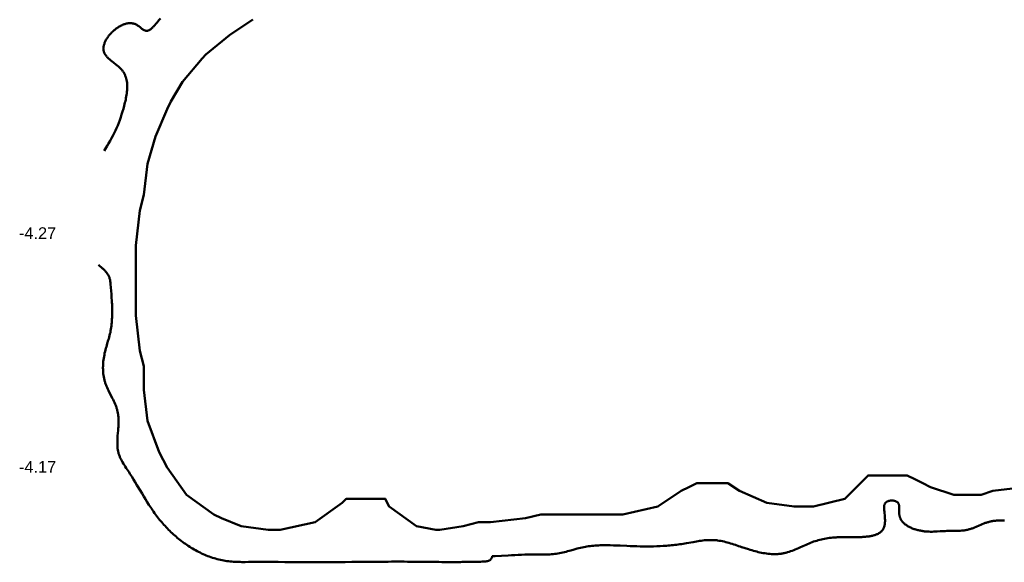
# Model space of a CAD drawing. Header units: metres. Extents: x 239209 to 240490, y 582227 to 583974.
# Tile 16 of 42: x 239300 to 239426, y 582895 to 582964. Entities that reach past the tile are written whole.
import ezdxf

# ---------------------------------------------------------------- set-up
doc = ezdxf.new("R2010")
doc.units = ezdxf.units.M
for name, color, linetype, lineweight in [('B-WE-GW-WATERGANG_BODEM-G', 90, 'Continuous', 18), ('B-WE-SURFACE-GRENS-G', 150, 'Continuous', 18), ('TM-SURFACE-TIN-LABELPeiling axel', 7, 'Continuous', 18)]:
    doc.layers.add(name, color=color, linetype=linetype, lineweight=lineweight)
doc.styles.get("Standard").update_dxf_attribs({"font": 'arial.ttf'})

# ---------------------------------------------------------------- blocks, each defined once
blk = doc.blocks.new('*U47')
at = {"layer": 'TM-SURFACE-TIN-LABELPeiling axel', "color": 7, "linetype": 'Continuous', "lineweight": 18, "insert": (239299.99, 582907.09, -4.17), "char_height": 1.5, "attachment_point": 4}
blk.add_mtext('{\\fArial|b0|i0|c0|p34;-4.17}', dxfattribs=at)
blk = doc.blocks.new('*U48')
at = {"layer": 'TM-SURFACE-TIN-LABELPeiling axel', "color": 7, "linetype": 'Continuous', "lineweight": 18, "insert": (239299.99, 582937.09, -4.27), "char_height": 1.5, "attachment_point": 4}
blk.add_mtext('{\\fArial|b0|i0|c0|p34;-4.27}', dxfattribs=at)

msp = doc.modelspace()

# ---------------------------------------------------------------- linework, layer by layer
at = {"layer": 'B-WE-GW-WATERGANG_BODEM-G', "lineweight": 50}
for points in [[(239310.92, 582947.65, -4.12), (239311.31, 582948.29, -4.1), (239311.5, 582948.61, -4.08), (239311.69, 582948.94, -4.08), (239311.87, 582949.26, -4.07), (239312.05, 582949.59, -4.05), (239312.22, 582949.92, -4.03), (239312.38, 582950.25, -4.02), (239312.53, 582950.58, -4.01), (239312.67, 582950.92, -4.03), (239312.8, 582951.26, -4.02), (239312.93, 582951.6, -4.04), (239313.05, 582951.96, -4.03), (239313.17, 582952.32, -4.03), (239313.28, 582952.68, -4.05), (239313.39, 582953.06, -4.05), (239313.5, 582953.44, -4.04), (239313.6, 582953.84, -4.05), (239313.65, 582954.03, -4.06), (239313.69, 582954.23, -4.07), (239313.73, 582954.43, -4.08), (239313.77, 582954.63, -4.09), (239313.8, 582954.83, -4.1), (239313.83, 582955.03, -4.11), (239313.85, 582955.23, -4.12), (239313.87, 582955.43, -4.12), (239313.88, 582955.62, -4.12), (239313.89, 582955.82, -4.13), (239313.89, 582956.01, -4.14), (239313.88, 582956.2, -4.14), (239313.86, 582956.39, -4.14), (239313.84, 582956.58, -4.14), (239313.8, 582956.76, -4.14), (239313.76, 582956.94, -4.14), (239313.71, 582957.11, -4.16), (239313.64, 582957.28, -4.18), (239313.61, 582957.37, -4.19), (239313.57, 582957.45, -4.2), (239313.53, 582957.53, -4.21), (239313.49, 582957.61, -4.21), (239313.44, 582957.69, -4.21), (239313.39, 582957.77, -4.21), (239313.34, 582957.85, -4.22), (239313.28, 582957.93, -4.22), (239313.23, 582958, -4.22), (239313.17, 582958.07, -4.22), (239313.1, 582958.14, -4.21), (239313.03, 582958.21, -4.21), (239312.89, 582958.35, -4.2), (239312.75, 582958.49, -4.19), (239312.59, 582958.62, -4.18), (239312.43, 582958.75, -4.17), (239312.11, 582959, -4.15), (239311.95, 582959.12, -4.16), (239311.8, 582959.25, -4.18), (239311.65, 582959.37, -4.2), (239311.5, 582959.5, -4.21), (239311.37, 582959.63, -4.22), (239311.3, 582959.7, -4.23), (239311.24, 582959.77, -4.24), (239311.19, 582959.84, -4.24), (239311.13, 582959.91, -4.25), (239311.08, 582959.98, -4.26), (239311.03, 582960.05, -4.26), (239310.99, 582960.12, -4.27), (239310.95, 582960.2, -4.27), (239310.92, 582960.27, -4.28), (239310.89, 582960.35, -4.28), (239310.87, 582960.43, -4.28), (239310.85, 582960.51, -4.29), (239310.83, 582960.59, -4.29), (239310.83, 582960.68, -4.3), (239310.82, 582960.77, -4.31), (239310.83, 582960.85, -4.31), (239310.83, 582960.94, -4.32), (239310.85, 582961.03, -4.33), (239310.87, 582961.12, -4.33), (239310.89, 582961.22, -4.32), (239310.91, 582961.31, -4.32), (239310.95, 582961.4, -4.31), (239310.98, 582961.5, -4.31), (239311.02, 582961.59, -4.31), (239311.06, 582961.69, -4.3), (239311.11, 582961.78, -4.3), (239311.16, 582961.88, -4.29), (239311.22, 582961.97, -4.29), (239311.28, 582962.07, -4.29), (239311.34, 582962.16, -4.28), (239311.4, 582962.25, -4.28), (239311.47, 582962.35, -4.28), (239311.54, 582962.44, -4.28), (239311.61, 582962.53, -4.28), (239311.69, 582962.62, -4.3), (239311.77, 582962.7, -4.31), (239311.85, 582962.79, -4.32), (239311.93, 582962.87, -4.34), (239312.02, 582962.96, -4.35), (239312.11, 582963.04, -4.35), (239312.2, 582963.12, -4.35), (239312.29, 582963.19, -4.34), (239312.38, 582963.27, -4.34), (239312.48, 582963.34, -4.33), (239312.57, 582963.41, -4.33), (239312.67, 582963.47, -4.33), (239312.77, 582963.54, -4.32), (239312.87, 582963.6, -4.32), (239312.97, 582963.65, -4.32), (239313.07, 582963.71, -4.31), (239313.17, 582963.76, -4.29), (239313.27, 582963.8, -4.29), (239313.38, 582963.85, -4.29), (239313.48, 582963.89, -4.29), (239313.58, 582963.92, -4.29), (239313.68, 582963.95, -4.29), (239313.79, 582963.98, -4.28), (239313.89, 582964, -4.28), (239313.99, 582964.02, -4.28), (239314.09, 582964.03, -4.27), (239314.19, 582964.04, -4.26), (239314.29, 582964.04, -4.26), (239314.39, 582964.03, -4.25), (239314.49, 582964.03, -4.24), (239314.58, 582964.01, -4.23), (239314.68, 582963.99, -4.22), (239314.77, 582963.97, -4.21), (239314.86, 582963.94, -4.2), (239314.95, 582963.9, -4.19), (239315.04, 582963.85, -4.18), (239315.12, 582963.81, -4.18), (239315.21, 582963.75, -4.18), (239315.29, 582963.69, -4.18), (239315.37, 582963.63, -4.18), (239315.53, 582963.51, -4.18), (239315.68, 582963.39, -4.18), (239315.76, 582963.33, -4.18), (239315.83, 582963.27, -4.18), (239315.9, 582963.22, -4.18), (239315.98, 582963.18, -4.18), (239316.05, 582963.14, -4.18), (239316.12, 582963.11, -4.18), (239316.19, 582963.08, -4.18), (239316.27, 582963.07, -4.18), (239316.34, 582963.06, -4.19), (239316.41, 582963.06, -4.19), (239316.48, 582963.07, -4.19), (239316.56, 582963.09, -4.2), (239316.63, 582963.12, -4.2), (239316.7, 582963.15, -4.2), (239316.77, 582963.19, -4.21), (239316.84, 582963.23, -4.21), (239316.91, 582963.28, -4.21), (239316.99, 582963.34, -4.21), (239317.06, 582963.4, -4.21), (239317.13, 582963.46, -4.2), (239317.2, 582963.53, -4.2), (239317.28, 582963.6, -4.2), (239317.35, 582963.68, -4.2), (239317.42, 582963.76, -4.21), (239317.57, 582963.93, -4.24), (239317.71, 582964.1, -4.25), (239318, 582964.46, -4.25), (239318.15, 582964.64, -4.25)], [(239426.52, 582900.23, -3.87), (239426.31, 582900.23, -3.88), (239426.1, 582900.23, -3.89), (239425.89, 582900.22, -3.89), (239425.68, 582900.21, -3.89), (239425.47, 582900.2, -3.89), (239425.36, 582900.19, -3.9), (239425.26, 582900.18, -3.9), (239425.16, 582900.16, -3.9), (239425.05, 582900.15, -3.9), (239424.95, 582900.13, -3.9), (239424.85, 582900.11, -3.91), (239424.75, 582900.09, -3.91), (239424.65, 582900.07, -3.92), (239424.54, 582900.05, -3.92), (239424.44, 582900.02, -3.93), (239424.34, 582899.99, -3.93), (239424.24, 582899.96, -3.93), (239424.14, 582899.93, -3.93), (239424.04, 582899.9, -3.93), (239423.95, 582899.86, -3.93), (239423.85, 582899.82, -3.93), (239423.65, 582899.74, -3.94), (239423.45, 582899.66, -3.95), (239423.26, 582899.57, -3.96), (239422.87, 582899.4, -3.96), (239422.67, 582899.32, -3.97), (239422.47, 582899.24, -3.97), (239422.37, 582899.2, -3.97), (239422.27, 582899.17, -3.97), (239422.17, 582899.13, -3.97), (239422.07, 582899.1, -3.97), (239421.96, 582899.08, -3.96), (239421.86, 582899.05, -3.97), (239421.76, 582899.03, -3.98), (239421.65, 582899.01, -3.99), (239421.55, 582898.99, -4), (239421.45, 582898.97, -4), (239421.34, 582898.95, -4.01), (239421.23, 582898.94, -4.01), (239421.13, 582898.93, -4.01), (239421.02, 582898.92, -4.02), (239420.81, 582898.9, -4.02), (239420.6, 582898.89, -4.01), (239420.38, 582898.88, -4.01), (239420.17, 582898.88, -4.01), (239419.95, 582898.88, -4.01), (239419.52, 582898.87, -4.02), (239419.31, 582898.87, -4.03), (239419.1, 582898.87, -4.05), (239418.89, 582898.86, -4.05), (239418.68, 582898.85, -4.04), (239418.26, 582898.83, -4.02), (239417.84, 582898.8, -4), (239417.63, 582898.79, -4), (239417.42, 582898.79, -4), (239417.21, 582898.78, -4), (239417, 582898.78, -3.99), (239416.79, 582898.79, -3.99), (239416.57, 582898.8, -3.99), (239416.47, 582898.8, -3.98), (239416.36, 582898.81, -3.98), (239416.25, 582898.82, -3.98), (239416.14, 582898.84, -3.98), (239416.03, 582898.85, -3.97), (239415.92, 582898.87, -3.97), (239415.81, 582898.89, -3.96), (239415.7, 582898.91, -3.95), (239415.58, 582898.93, -3.95), (239415.47, 582898.96, -3.94), (239415.36, 582898.98, -3.93), (239415.24, 582899.01, -3.92), (239415.13, 582899.05, -3.91), (239415.01, 582899.08, -3.89), (239414.9, 582899.12, -3.89), (239414.79, 582899.16, -3.88), (239414.68, 582899.2, -3.87), (239414.57, 582899.25, -3.87), (239414.46, 582899.3, -3.86), (239414.35, 582899.35, -3.86), (239414.25, 582899.4, -3.85), (239414.15, 582899.46, -3.85), (239414.05, 582899.52, -3.85), (239413.95, 582899.58, -3.85), (239413.86, 582899.65, -3.85), (239413.77, 582899.71, -3.85), (239413.68, 582899.78, -3.86), (239413.6, 582899.86, -3.86), (239413.52, 582899.93, -3.86), (239413.45, 582900.01, -3.86), (239413.38, 582900.1, -3.87), (239413.31, 582900.18, -3.88), (239413.25, 582900.27, -3.88), (239413.22, 582900.32, -3.88), (239413.2, 582900.36, -3.88), (239413.17, 582900.41, -3.89), (239413.15, 582900.46, -3.89), (239413.13, 582900.51, -3.89), (239413.11, 582900.55, -3.89), (239413.09, 582900.61, -3.89), (239413.07, 582900.66, -3.89), (239413.05, 582900.71, -3.89), (239413.04, 582900.76, -3.89), (239413.03, 582900.81, -3.89), (239413.02, 582900.87, -3.89), (239413.01, 582900.92, -3.89), (239413, 582900.98, -3.89), (239412.99, 582901.04, -3.89), (239412.99, 582901.09, -3.88), (239412.99, 582901.21, -3.88), (239412.99, 582901.33, -3.87), (239412.99, 582901.45, -3.86), (239412.99, 582901.68, -3.85), (239412.99, 582901.8, -3.84), (239412.99, 582901.91, -3.84), (239412.99, 582901.97, -3.83), (239412.99, 582902.02, -3.83), (239412.98, 582902.07, -3.83), (239412.97, 582902.12, -3.82), (239412.96, 582902.17, -3.82), (239412.95, 582902.22, -3.81), (239412.94, 582902.27, -3.81), (239412.92, 582902.32, -3.81), (239412.9, 582902.36, -3.81), (239412.88, 582902.4, -3.8), (239412.85, 582902.44, -3.8), (239412.83, 582902.48, -3.8), (239412.79, 582902.52, -3.8), (239412.76, 582902.55, -3.8), (239412.72, 582902.58, -3.8), (239412.68, 582902.61, -3.8), (239412.63, 582902.64, -3.8), (239412.58, 582902.66, -3.8), (239412.53, 582902.68, -3.8), (239412.48, 582902.7, -3.8), (239412.42, 582902.72, -3.81), (239412.37, 582902.73, -3.81), (239412.31, 582902.75, -3.82), (239412.25, 582902.76, -3.82), (239412.19, 582902.76, -3.82), (239412.13, 582902.77, -3.83), (239412.06, 582902.77, -3.83), (239412, 582902.77, -3.84), (239411.94, 582902.77, -3.85), (239411.88, 582902.76, -3.85), (239411.82, 582902.76, -3.86), (239411.76, 582902.75, -3.86), (239411.7, 582902.74, -3.87), (239411.64, 582902.72, -3.87), (239411.58, 582902.71, -3.88), (239411.53, 582902.69, -3.88), (239411.48, 582902.67, -3.88), (239411.42, 582902.64, -3.89), (239411.38, 582902.62, -3.89), (239411.33, 582902.59, -3.89), (239411.29, 582902.56, -3.9), (239411.25, 582902.53, -3.9), (239411.22, 582902.49, -3.91), (239411.19, 582902.45, -3.91), (239411.16, 582902.41, -3.92), (239411.14, 582902.37, -3.92), (239411.12, 582902.33, -3.93), (239411.1, 582902.28, -3.93), (239411.08, 582902.23, -3.93), (239411.07, 582902.18, -3.93), (239411.06, 582902.13, -3.93), (239411.05, 582902.08, -3.94), (239411.05, 582902.03, -3.94), (239411.05, 582901.97, -3.94), (239411.05, 582901.92, -3.94), (239411.05, 582901.86, -3.94), (239411.05, 582901.74, -3.94), (239411.06, 582901.62, -3.94), (239411.07, 582901.5, -3.94), (239411.08, 582901.38, -3.94), (239411.11, 582901.14, -3.93), (239411.13, 582900.9, -3.93), (239411.14, 582900.78, -3.92), (239411.15, 582900.66, -3.92), (239411.16, 582900.55, -3.91), (239411.16, 582900.44, -3.91), (239411.17, 582900.32, -3.91), (239411.17, 582900.21, -3.91), (239411.17, 582900.1, -3.9), (239411.16, 582900, -3.9), (239411.15, 582899.9, -3.89), (239411.14, 582899.79, -3.9), (239411.13, 582899.7, -3.9), (239411.11, 582899.6, -3.9), (239411.09, 582899.51, -3.91), (239411.06, 582899.42, -3.91), (239411.03, 582899.33, -3.92), (239411, 582899.25, -3.92), (239410.96, 582899.17, -3.92), (239410.92, 582899.1, -3.93), (239410.88, 582899.03, -3.93), (239410.83, 582898.96, -3.93), (239410.77, 582898.89, -3.94), (239410.71, 582898.83, -3.95), (239410.65, 582898.77, -3.95), (239410.58, 582898.72, -3.95), (239410.52, 582898.66, -3.95), (239410.44, 582898.61, -3.95), (239410.37, 582898.57, -3.96), (239410.29, 582898.52, -3.96), (239410.2, 582898.48, -3.96), (239410.12, 582898.44, -3.96), (239410.03, 582898.41, -3.96), (239409.94, 582898.37, -3.97), (239409.84, 582898.34, -3.97), (239409.75, 582898.31, -3.97), (239409.65, 582898.29, -3.98), (239409.55, 582898.26, -3.98), (239409.44, 582898.24, -3.98), (239409.34, 582898.22, -3.97), (239409.23, 582898.2, -3.98), (239409.12, 582898.18, -3.98), (239409.01, 582898.16, -3.98), (239408.89, 582898.15, -3.98), (239408.78, 582898.14, -3.98), (239408.66, 582898.13, -3.97), (239408.54, 582898.12, -3.97), (239408.42, 582898.11, -3.97), (239408.3, 582898.1, -3.96), (239408.17, 582898.09, -3.96), (239407.93, 582898.08, -3.95), (239407.67, 582898.08, -3.94), (239407.42, 582898.08, -3.93), (239407.16, 582898.07, -3.92), (239406.65, 582898.08, -3.9), (239406.39, 582898.08, -3.9), (239406.14, 582898.08, -3.89), (239405.88, 582898.08, -3.89), (239405.63, 582898.08, -3.9), (239405.39, 582898.07, -3.91), (239405.27, 582898.07, -3.91), (239405.15, 582898.07, -3.92), (239405.03, 582898.06, -3.92), (239404.91, 582898.05, -3.93), (239404.8, 582898.05, -3.93), (239404.68, 582898.04, -3.94), (239404.46, 582898.02, -3.95), (239404.24, 582898, -3.96), (239404.02, 582897.97, -3.96), (239403.81, 582897.94, -3.96), (239403.6, 582897.91, -3.96), (239403.39, 582897.87, -3.97), (239403.19, 582897.83, -3.97), (239402.99, 582897.79, -3.97), (239402.79, 582897.74, -3.99), (239402.59, 582897.68, -4.01), (239402.39, 582897.62, -4.02), (239402.2, 582897.56, -4.04), (239402, 582897.5, -4.06), (239401.81, 582897.42, -4.06), (239401.61, 582897.35, -4.05), (239401.42, 582897.27, -4.06), (239401.22, 582897.19, -4.08), (239401.02, 582897.1, -4.09), (239400.63, 582896.93, -4.07), (239400.24, 582896.75, -4.05), (239400.04, 582896.66, -4.06), (239399.84, 582896.58, -4.08), (239399.64, 582896.49, -4.09), (239399.44, 582896.41, -4.1), (239399.24, 582896.34, -4.13), (239399.04, 582896.26, -4.14), (239398.84, 582896.19, -4.13), (239398.64, 582896.13, -4.12), (239398.54, 582896.1, -4.11), (239398.44, 582896.08, -4.1), (239398.34, 582896.05, -4.09), (239398.23, 582896.03, -4.09), (239398.13, 582896.01, -4.08), (239398.03, 582895.99, -4.07), (239397.93, 582895.97, -4.07), (239397.83, 582895.95, -4.08), (239397.72, 582895.94, -4.08), (239397.62, 582895.93, -4.08), (239397.52, 582895.92, -4.08), (239397.41, 582895.91, -4.08), (239397.31, 582895.9, -4.08), (239397.21, 582895.9, -4.08), (239397.1, 582895.9, -4.08), (239397, 582895.89, -4.09), (239396.9, 582895.9, -4.07), (239396.79, 582895.9, -4.06), (239396.69, 582895.9, -4.04), (239396.58, 582895.91, -4.03), (239396.38, 582895.92, -4.01), (239396.17, 582895.94, -3.98), (239395.96, 582895.97, -3.95), (239395.75, 582896, -3.97), (239395.54, 582896.04, -3.98), (239395.32, 582896.08, -3.98), (239395.11, 582896.12, -3.99), (239394.9, 582896.17, -3.99), (239394.69, 582896.23, -3.98), (239394.48, 582896.28, -3.97), (239394.26, 582896.34, -3.97), (239394.05, 582896.4, -3.97), (239393.84, 582896.46, -3.96), (239393.63, 582896.52, -3.96), (239393.2, 582896.66, -3.96), (239392.77, 582896.79, -3.96), (239392.72, 582896.81, -3.95), (239392.67, 582896.82, -3.95), (239392.57, 582896.86, -3.95), (239392.36, 582896.93, -3.95), (239391.95, 582897.07, -3.94), (239391.74, 582897.14, -3.91), (239391.54, 582897.21, -3.89), (239391.33, 582897.27, -3.88), (239391.13, 582897.34, -3.87), (239390.92, 582897.39, -3.86), (239390.72, 582897.45, -3.85), (239390.51, 582897.5, -3.85), (239390.3, 582897.55, -3.85), (239390.1, 582897.59, -3.84), (239389.89, 582897.62, -3.85), (239389.68, 582897.65, -3.87), (239389.58, 582897.67, -3.88), (239389.47, 582897.68, -3.89), (239389.37, 582897.69, -3.9), (239389.26, 582897.7, -3.91), (239389.16, 582897.7, -3.91), (239389.06, 582897.71, -3.91), (239388.95, 582897.71, -3.91), (239388.85, 582897.71, -3.91), (239388.64, 582897.71, -3.93), (239388.43, 582897.7, -3.94), (239388.22, 582897.69, -3.94), (239388.01, 582897.67, -3.94), (239387.79, 582897.65, -3.93), (239387.58, 582897.62, -3.94), (239387.37, 582897.59, -3.93), (239387.16, 582897.56, -3.91), (239386.95, 582897.53, -3.9), (239386.52, 582897.45, -3.94), (239385.67, 582897.3, -3.97), (239385.46, 582897.26, -3.96), (239385.25, 582897.23, -3.93), (239385.04, 582897.19, -3.94), (239384.83, 582897.16, -3.95), (239384.61, 582897.13, -3.96), (239384.4, 582897.11, -3.97), (239384.19, 582897.08, -3.98), (239383.98, 582897.06, -3.98), (239383.76, 582897.03, -3.98), (239383.55, 582897.01, -3.98), (239383.34, 582896.99, -3.98), (239383.13, 582896.98, -3.97), (239382.92, 582896.96, -3.97), (239382.7, 582896.95, -3.97), (239382.28, 582896.92, -3.97), (239381.86, 582896.9, -3.96), (239381.43, 582896.89, -3.98), (239381.01, 582896.88, -3.98), (239380.58, 582896.88, -3.99), (239380.15, 582896.88, -4), (239379.73, 582896.89, -4.01), (239379.3, 582896.9, -4.03), (239378.87, 582896.91, -4.05), (239378.45, 582896.93, -4.06), (239378.02, 582896.95, -4.08), (239377.16, 582896.99, -4.07), (239376.73, 582897.01, -4.07), (239376.3, 582897.02, -4.08), (239375.87, 582897.04, -4.09), (239375.66, 582897.04, -4.08), (239375.44, 582897.04, -4.08), (239375.23, 582897.04, -4.08), (239375.02, 582897.04, -4.07), (239374.8, 582897.03, -4.06), (239374.59, 582897.03, -4.06), (239374.38, 582897.02, -4.05), (239374.17, 582897.01, -4.05), (239373.96, 582896.99, -4.05), (239373.75, 582896.98, -4.05), (239373.53, 582896.95, -4.05), (239373.32, 582896.93, -4.05), (239373.11, 582896.9, -4.06), (239372.9, 582896.87, -4.05), (239372.7, 582896.84, -4.05), (239372.49, 582896.8, -4.05), (239372.28, 582896.75, -4.05), (239372.07, 582896.71, -4.05), (239371.87, 582896.66, -4.06), (239371.66, 582896.6, -4.05), (239371.25, 582896.49, -4.06), (239370.84, 582896.38, -4.07), (239370.42, 582896.26, -4.07), (239370.22, 582896.21, -4.07), (239370.01, 582896.15, -4.07), (239369.8, 582896.1, -4.09), (239369.6, 582896.06, -4.11), (239369.39, 582896.02, -4.13), (239369.18, 582895.98, -4.15), (239368.97, 582895.95, -4.17), (239368.76, 582895.92, -4.15), (239368.55, 582895.9, -4.14), (239368.34, 582895.88, -4.13), (239368.13, 582895.87, -4.12), (239367.91, 582895.86, -4.11), (239367.7, 582895.86, -4.11), (239367.49, 582895.85, -4.12), (239367.06, 582895.85, -4.13), (239366.63, 582895.85, -4.14), (239366.21, 582895.85, -4.13), (239365.78, 582895.85, -4.13), (239365.35, 582895.84, -4.12), (239364.93, 582895.83, -4.12), (239364.5, 582895.81, -4.12), (239364.07, 582895.8, -4.13), (239363.65, 582895.78, -4.13), (239363.22, 582895.76, -4.15), (239362.8, 582895.74, -4.14), (239361.95, 582895.69, -4.1), (239361.1, 582895.64, -4.08), (239360.89, 582895.63, -4.07), (239360.78, 582895.62, -4.07), (239360.76, 582895.62, -4.07), (239360.74, 582895.62, -4.07), (239360.74, 582895.62, -4.07), (239360.74, 582895.62, -4.07), (239360.74, 582895.62, -4.07), (239360.74, 582895.61, -4.07), (239360.72, 582895.56, -4.08), (239360.69, 582895.46, -4.1), (239360.67, 582895.41, -4.1), (239360.65, 582895.36, -4.1), (239360.62, 582895.31, -4.11), (239360.6, 582895.27, -4.11), (239360.57, 582895.23, -4.11), (239360.54, 582895.2, -4.12), (239360.5, 582895.16, -4.12), (239360.46, 582895.13, -4.12), (239360.42, 582895.11, -4.12), (239360.38, 582895.08, -4.12), (239360.33, 582895.06, -4.13), (239360.28, 582895.04, -4.13), (239360.23, 582895.03, -4.14), (239360.18, 582895.01, -4.14), (239360.13, 582895, -4.14), (239360.07, 582894.99, -4.15), (239360.02, 582894.98, -4.15), (239359.96, 582894.97, -4.15), (239359.84, 582894.96, -4.14), (239359.72, 582894.95, -4.14), (239359.6, 582894.94, -4.13), (239359.47, 582894.94, -4.13), (239359.23, 582894.93, -4.12), (239358.98, 582894.92, -4.11), (239358.74, 582894.92, -4.12), (239358.5, 582894.91, -4.13), (239358.26, 582894.91, -4.14), (239358.02, 582894.9, -4.15), (239357.79, 582894.9, -4.14), (239357.56, 582894.89, -4.14), (239357.33, 582894.89, -4.13), (239357.1, 582894.89, -4.13), (239356.88, 582894.89, -4.12), (239356.65, 582894.88, -4.12), (239356.43, 582894.88, -4.11), (239356.21, 582894.88, -4.1), (239355.99, 582894.88, -4.1), (239355.56, 582894.88, -4.07), (239355.13, 582894.88, -4.05), (239354.71, 582894.88, -4.02), (239354.29, 582894.88, -3.99), (239353.88, 582894.89, -3.95), (239353.47, 582894.89, -3.92), (239353.06, 582894.9, -3.88), (239352.66, 582894.9, -3.87), (239351.86, 582894.91, -3.86), (239351.06, 582894.92, -3.85), (239350.26, 582894.93, -3.85), (239349.86, 582894.93, -3.86), (239349.45, 582894.94, -3.88), (239349.05, 582894.94, -3.9), (239348.64, 582894.94, -3.92), (239348.23, 582894.94, -3.92), (239347.82, 582894.94, -3.93), (239347.4, 582894.93, -3.92), (239346.98, 582894.93, -3.91), (239346.56, 582894.93, -3.9), (239346.14, 582894.93, -3.89), (239345.72, 582894.92, -3.9), (239345.3, 582894.92, -3.9), (239344.44, 582894.91, -3.92), (239343.59, 582894.9, -3.93), (239342.73, 582894.89, -3.91), (239341.86, 582894.88, -3.91), (239341, 582894.87, -3.92), (239340.13, 582894.86, -3.94), (239339.27, 582894.85, -3.94), (239338.41, 582894.85, -3.95), (239337.55, 582894.85, -3.97), (239336.69, 582894.85, -3.99), (239335.83, 582894.86, -3.99), (239334.98, 582894.87, -4.01), (239334.13, 582894.88, -3.99), (239333.28, 582894.89, -3.94), (239332.43, 582894.91, -3.9), (239331.59, 582894.92, -3.87), (239331.16, 582894.93, -3.86), (239330.95, 582894.93, -3.86), (239330.9, 582894.93, -3.86), (239330.85, 582894.93, -3.86), (239330.74, 582894.93, -3.86), (239330.31, 582894.91, -3.87), (239329.88, 582894.9, -3.88), (239329.45, 582894.89, -3.9), (239329.02, 582894.88, -3.92), (239328.81, 582894.88, -3.93), (239328.59, 582894.88, -3.94), (239328.38, 582894.89, -3.95), (239328.17, 582894.89, -3.96), (239327.95, 582894.9, -3.97), (239327.74, 582894.91, -3.98), (239327.53, 582894.93, -3.99), (239327.32, 582894.94, -4), (239327.11, 582894.96, -4.01), (239326.9, 582894.99, -4.01), (239326.69, 582895.01, -4.01), (239326.48, 582895.05, -4.02), (239326.27, 582895.08, -4.02), (239326.06, 582895.12, -4.02), (239325.85, 582895.16, -4.01), (239325.65, 582895.21, -4), (239325.44, 582895.26, -3.99), (239325.24, 582895.32, -4), (239325.03, 582895.38, -3.99), (239324.83, 582895.44, -3.99), (239324.63, 582895.51, -3.98), (239324.42, 582895.58, -3.98), (239324.22, 582895.65, -3.99), (239324.02, 582895.73, -4), (239323.83, 582895.82, -4), (239323.63, 582895.9, -3.99), (239323.43, 582895.99, -3.99), (239323.24, 582896.09, -3.98), (239323.04, 582896.18, -3.97), (239322.85, 582896.28, -3.97), (239322.66, 582896.39, -3.97), (239322.47, 582896.49, -3.97), (239322.28, 582896.6, -3.97), (239322.1, 582896.72, -3.97), (239321.91, 582896.83, -3.97), (239321.73, 582896.95, -3.97), (239321.55, 582897.07, -3.97), (239321.36, 582897.2, -3.97), (239321.19, 582897.32, -3.98), (239321.01, 582897.45, -3.98), (239320.83, 582897.59, -3.98), (239320.66, 582897.72, -3.98), (239320.49, 582897.86, -3.98), (239320.32, 582898, -3.97), (239320.15, 582898.14, -3.96), (239319.99, 582898.28, -3.95), (239319.82, 582898.43, -3.94), (239319.66, 582898.58, -3.94), (239319.5, 582898.73, -3.94), (239319.35, 582898.88, -3.94), (239319.19, 582899.03, -3.94), (239319.04, 582899.19, -3.94), (239318.89, 582899.35, -3.94), (239318.74, 582899.51, -3.94), (239318.59, 582899.67, -3.95), (239318.45, 582899.83, -3.95), (239318.31, 582899.99, -3.97), (239318.17, 582900.16, -3.96), (239318.04, 582900.32, -3.96), (239317.9, 582900.49, -3.95), (239317.77, 582900.66, -3.95), (239317.64, 582900.83, -3.94), (239317.52, 582901, -3.93), (239317.39, 582901.17, -3.94), (239317.27, 582901.35, -3.94), (239317.15, 582901.52, -3.95), (239317.03, 582901.69, -3.96), (239316.91, 582901.87, -3.96), (239316.68, 582902.22, -3.96), (239316.45, 582902.58, -3.96), (239316.23, 582902.94, -3.96), (239316.01, 582903.3, -3.96), (239315.79, 582903.66, -3.97), (239315.58, 582904.03, -3.98), (239315.14, 582904.76, -3.99), (239314.92, 582905.13, -3.99), (239314.7, 582905.49, -4), (239314.47, 582905.86, -4.01), (239314.24, 582906.22, -4.02), (239314.12, 582906.4, -4.02), (239314, 582906.59, -4.03), (239313.76, 582906.95, -4.03), (239313.64, 582907.13, -4.04), (239313.52, 582907.31, -4.04), (239313.4, 582907.49, -4.04), (239313.29, 582907.68, -4.04), (239313.24, 582907.77, -4.04), (239313.19, 582907.86, -4.04), (239313.14, 582907.96, -4.03), (239313.09, 582908.05, -4.03), (239313.04, 582908.15, -4.04), (239313, 582908.24, -4.04), (239312.96, 582908.34, -4.04), (239312.92, 582908.43, -4.04), (239312.88, 582908.53, -4.04), (239312.85, 582908.63, -4.04), (239312.81, 582908.73, -4.04), (239312.78, 582908.82, -4.04), (239312.76, 582908.92, -4.04), (239312.73, 582909.02, -4.04), (239312.71, 582909.13, -4.04), (239312.69, 582909.23, -4.04), (239312.68, 582909.33, -4.04), (239312.66, 582909.43, -4.05), (239312.65, 582909.54, -4.05), (239312.64, 582909.64, -4.05), (239312.64, 582909.75, -4.05), (239312.63, 582909.85, -4.05), (239312.63, 582909.96, -4.05), (239312.62, 582910.06, -4.05), (239312.62, 582910.28, -4.05), (239312.63, 582910.49, -4.05), (239312.64, 582910.71, -4.05), (239312.65, 582910.92, -4.04), (239312.66, 582911.14, -4.04), (239312.68, 582911.36, -4.04), (239312.71, 582911.8, -4.05), (239312.73, 582912.02, -4.05), (239312.75, 582912.23, -4.04), (239312.76, 582912.45, -4.03), (239312.77, 582912.67, -4.03), (239312.77, 582912.89, -4.02), (239312.77, 582913.1, -4.01), (239312.77, 582913.21, -4.01), (239312.77, 582913.31, -4), (239312.76, 582913.42, -3.99), (239312.75, 582913.53, -3.99), (239312.74, 582913.63, -3.99), (239312.73, 582913.74, -3.98), (239312.72, 582913.84, -3.98), (239312.7, 582913.94, -3.97), (239312.68, 582914.05, -3.97), (239312.66, 582914.15, -3.96), (239312.64, 582914.25, -3.95), (239312.61, 582914.35, -3.95), (239312.59, 582914.45, -3.94), (239312.56, 582914.55, -3.94), (239312.52, 582914.65, -3.94), (239312.49, 582914.75, -3.94), (239312.45, 582914.85, -3.95), (239312.42, 582914.95, -3.95), (239312.34, 582915.14, -3.96), (239312.25, 582915.34, -3.96), (239312.16, 582915.53, -3.97), (239312.07, 582915.72, -3.98), (239311.97, 582915.92, -3.99), (239311.78, 582916.3, -3.97), (239311.58, 582916.69, -3.97), (239311.49, 582916.88, -3.96), (239311.39, 582917.07, -3.96), (239311.31, 582917.27, -3.97), (239311.22, 582917.47, -3.98), (239311.18, 582917.57, -3.99), (239311.14, 582917.67, -3.99), (239311.11, 582917.77, -4), (239311.07, 582917.87, -4), (239311.04, 582917.97, -4.01), (239311.01, 582918.07, -4.01), (239310.98, 582918.17, -4.01), (239310.95, 582918.28, -4.01), (239310.93, 582918.38, -4.01), (239310.91, 582918.48, -4.01), (239310.89, 582918.59, -4.01), (239310.87, 582918.69, -4.01), (239310.85, 582918.8, -4.01), (239310.83, 582918.91, -4.01), (239310.82, 582919.01, -4.01), (239310.81, 582919.12, -4.01), (239310.8, 582919.22, -4.01), (239310.79, 582919.33, -4), (239310.78, 582919.44, -4), (239310.78, 582919.55, -4), (239310.78, 582919.65, -4), (239310.77, 582919.76, -4), (239310.77, 582919.87, -4), (239310.78, 582919.98, -3.99), (239310.78, 582920.19, -3.99), (239310.8, 582920.41, -3.99), (239310.82, 582920.63, -3.98), (239310.84, 582920.84, -3.98), (239310.87, 582921.06, -3.97), (239310.91, 582921.27, -3.97), (239310.95, 582921.48, -3.96), (239310.99, 582921.69, -3.95), (239311.04, 582921.9, -3.94), (239311.1, 582922.11, -3.93), (239311.15, 582922.32, -3.93), (239311.21, 582922.52, -3.92), (239311.33, 582922.93, -3.91), (239311.46, 582923.34, -3.91), (239311.52, 582923.54, -3.91), (239311.57, 582923.75, -3.9), (239311.63, 582923.95, -3.89), (239311.67, 582924.16, -3.89), (239311.72, 582924.36, -3.89), (239311.76, 582924.57, -3.89), (239311.79, 582924.78, -3.89), (239311.83, 582924.98, -3.89), (239311.86, 582925.19, -3.9), (239311.88, 582925.4, -3.92), (239311.9, 582925.61, -3.93), (239311.92, 582925.82, -3.95), (239311.93, 582926.03, -3.96), (239311.95, 582926.25, -3.96), (239311.95, 582926.46, -3.96), (239311.96, 582926.67, -3.96), (239311.96, 582926.88, -3.96), (239311.96, 582927.1, -3.96), (239311.96, 582927.31, -3.96), (239311.96, 582927.53, -3.96), (239311.95, 582927.74, -3.96), (239311.94, 582927.96, -3.96), (239311.93, 582928.17, -3.96), (239311.92, 582928.39, -3.96), (239311.89, 582928.82, -3.97), (239311.86, 582929.25, -3.97), (239311.82, 582929.68, -3.96), (239311.78, 582930.11, -3.95), (239311.74, 582930.54, -3.93), (239311.72, 582930.76, -3.92), (239311.71, 582930.87, -3.91), (239311.7, 582930.97, -3.91), (239311.68, 582931.08, -3.91), (239311.66, 582931.18, -3.91), (239311.63, 582931.28, -3.92), (239311.6, 582931.38, -3.93), (239311.57, 582931.48, -3.93), (239311.52, 582931.57, -3.94), (239311.48, 582931.66, -3.94), (239311.43, 582931.75, -3.95), (239311.37, 582931.84, -3.95), (239311.31, 582931.93, -3.96), (239311.25, 582932.01, -3.97), (239311.19, 582932.09, -3.98), (239311.12, 582932.18, -3.98), (239311.04, 582932.26, -3.99), (239310.97, 582932.33, -3.99), (239310.89, 582932.41, -3.99), (239310.81, 582932.49, -3.99), (239310.73, 582932.57, -3.99), (239310.56, 582932.72, -3.99), (239310.39, 582932.86, -3.99), (239310.22, 582933.01, -3.99)]]:
    msp.add_polyline3d(points, dxfattribs=at)
at = {"layer": 'B-WE-SURFACE-GRENS-G', "linetype": 'ByBlock', "lineweight": 50}
msp.add_polyline3d([(239330, 582964.5, -2.88), (239327, 582962.5, -2.85), (239324, 582960, -2.82), (239323.5, 582959.5, -2.82), (239321, 582956.5, -2.83), (239319.5, 582954, -2.82), (239319, 582953, -2.81), (239317.5, 582949.5, -2.83), (239316.5, 582946, -2.87), (239316, 582942, -2.84), (239315.5, 582940, -2.96), (239315, 582935.5, -3.08), (239315, 582935, -3.07), (239315, 582934.5, -3.05), (239315, 582934, -3.04), (239315, 582933.5, -3.04), (239315, 582933, -3.04), (239315, 582932.5, -3.02), (239315, 582932, -2.99), (239315, 582931.5, -3.03), (239315, 582931, -3.07), (239315, 582930.5, -3.04), (239315, 582930, -3.01), (239315, 582929.5, -3.06), (239315, 582929, -3.11), (239315, 582928.5, -3.04), (239315, 582928, -2.96), (239315, 582927.5, -2.98), (239315, 582927, -3.01), (239315, 582926.5, -3.05), (239315.5, 582922, -2.98), (239316, 582920, -2.84), (239316, 582919.5, -2.84), (239316, 582919, -2.84), (239316, 582918.5, -2.83), (239316, 582918, -2.82), (239316, 582917.5, -2.81), (239316, 582917, -2.8), (239316.5, 582913, -2.96), (239318, 582909, -2.83), (239318.5, 582908, -2.85), (239319, 582907, -2.88), (239321.5, 582903.5, -2.86), (239325, 582901, -2.81), (239326, 582900.5, -2.81), (239328.5, 582899.5, -2.87), (239332, 582899, -2.89), (239332.5, 582899, -2.88), (239333, 582899, -2.87), (239333.5, 582899, -2.86), (239338, 582900, -3.04), (239341.5, 582902.5, -3.82), (239342, 582903, -3.97), (239342.5, 582903, -3.99), (239343, 582903, -4.02), (239343.5, 582903, -4.02), (239344, 582903, -4.02), (239344.5, 582903, -4.03), (239345, 582903, -4.04), (239345.5, 582903, -4.04), (239346, 582903, -4.05), (239346.5, 582903, -3.98), (239347, 582903, -3.91), (239347.5, 582902, -3.7), (239351, 582899.5, -2.99), (239353.5, 582899, -2.88), (239354, 582899, -2.89), (239357, 582899.5, -2.88), (239359, 582900, -2.86), (239359.5, 582900, -2.85), (239360, 582900, -2.85), (239360.5, 582900, -2.88), (239365, 582900.5, -2.92), (239367, 582901, -2.86), (239367.5, 582901, -2.86), (239368, 582901, -2.86), (239368.5, 582901, -2.85), (239369, 582901, -2.85), (239369.5, 582901, -2.85), (239370, 582901, -2.86), (239370.5, 582901, -2.87), (239371, 582901, -2.87), (239371.5, 582901, -2.87), (239372, 582901, -2.87), (239372.5, 582901, -2.88), (239373, 582901, -2.88), (239373.5, 582901, -2.91), (239374, 582901, -2.93), (239374.5, 582901, -2.93), (239375, 582901, -2.93), (239375.5, 582901, -2.95), (239376, 582901, -2.96), (239376.5, 582901, -2.96), (239377, 582901, -2.97), (239377.5, 582901, -2.98), (239382, 582902, -3.07), (239385, 582904, -3.41), (239386, 582904.5, -3.6), (239387, 582905, -3.79), (239387.5, 582905, -3.84), (239388, 582905, -3.89), (239388.5, 582905, -3.92), (239389, 582905, -3.94), (239389.5, 582905, -3.92), (239390, 582905, -3.91), (239390.5, 582905, -3.87), (239391, 582905, -3.83), (239392.5, 582904, -3.57), (239396, 582902.5, -3.14), (239399.5, 582902, -2.98), (239400, 582902, -3.02), (239400.5, 582902, -3.01), (239401, 582902, -3), (239401.5, 582902, -3), (239402, 582902, -3.01), (239406, 582903, -3.16), (239409, 582906, -3.7), (239409.5, 582906, -3.75), (239410, 582906, -3.81), (239410.5, 582906, -3.8), (239411, 582906, -3.8), (239411.5, 582906, -3.83), (239412, 582906, -3.86), (239412.5, 582906, -3.84), (239413, 582906, -3.83), (239413.5, 582906, -3.77), (239414, 582906, -3.7), (239415, 582905.5, -3.53), (239416, 582905, -3.36), (239417, 582904.5, -3.19), (239420, 582903.5, -3.08), (239423.5, 582903.5, -2.98), (239425, 582904, -2.83), (239429, 582904.5, -3.18)], dxfattribs=at)

# ---------------------------------------------------------------- block references
at = {"layer": 'TM-SURFACE-TIN-LABELPeiling axel', "color": 7, "linetype": 'Continuous', "lineweight": 18}
for name in ['*U48', '*U47']:
    msp.add_blockref(name, (0, 0), dxfattribs=at)

doc.saveas('drawing.dxf')
